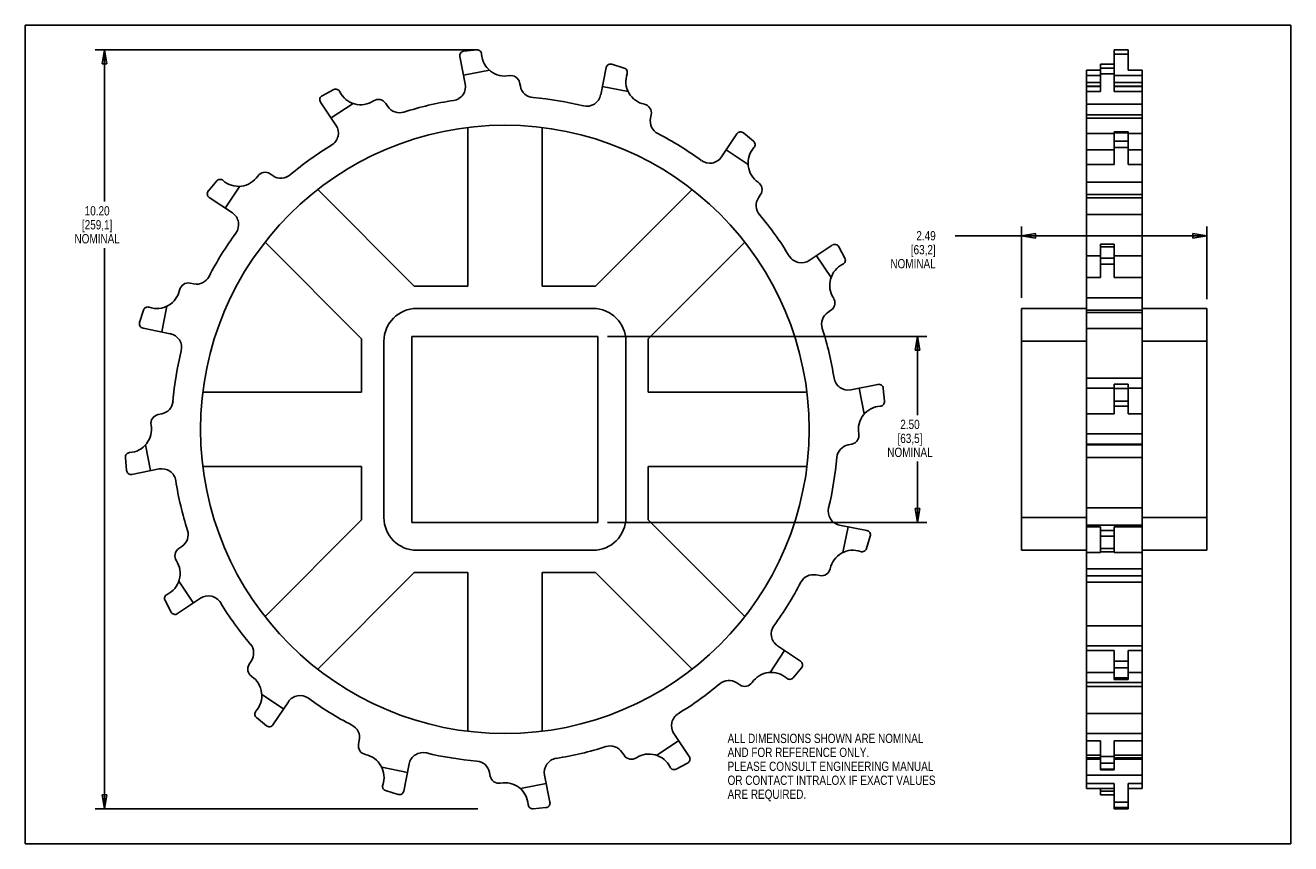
# Model space of a CAD drawing. Header units: inches. Extents: x 0 to 17, y 0 to 11.
import ezdxf

# ---------------------------------------------------------------- set-up
doc = ezdxf.new("R2010")
doc.units = ezdxf.units.IN
doc.header["$LTSCALE"] = 0.935
doc.header["$MEASUREMENT"] = 0
doc.layers.get('0').update_dxf_attribs({"linetype": 'CONTINUOUS'})
doc.layers.add('ALL_FEATURES', color=7, linetype='CONTINUOUS')
doc.styles.get("Standard").update_dxf_attribs({"font": 'txt', "width": 0.8})
doc.dimstyles.new('DIMSTYLE_1', dxfattribs={"dimtxt": 0.125, "dimasz": 0.1875, "dimexe": 0.18, "dimexo": 0.0625, "dimgap": 0.09, "dimtad": 0, "dimtih": 1, "dimtoh": 1, "dimzin": 4, "dimdsep": 46, "dimtxsty": 'STANDARD', "dimblk": 'CLOSED', "dimblk1": 'CLOSED', "dimblk2": 'CLOSED', "dimcen": 0.09, "dimadec": 0, "dimazin": 0, "dimtp": 0.01, "dimtm": 0.01, "dimtfac": 1, "dimtofl": 0, "dimtmove": 0, "dimatfit": 3, "dimldrblk": 'CLOSED', "dimfxl": 1, "dimtolj": 1, "dimtzin": 4, "dimarcsym": 0})

# ---------------------------------------------------------------- blocks, each defined once
blk = doc.blocks.new('_CLOSED')
at = {"color": 0, "linetype": 'BYBLOCK'}
for p, q in [((0, 0), (-1, 0.167)), ((-1, 0.167), (-1, -0.167)), ((-1, -0.167), (0, 0)), ((-1, 0), (0, 0))]:
    blk.add_line(p, q, dxfattribs=at)
blk = doc.blocks.new('*D0')
at = {"color": 3, "linetype": 'CONTINUOUS'}
for p, q in [((14.63, 8.172), (12.493, 8.172)), ((13.385, 7.339), (13.385, 8.297)), ((13.385, 8.172), (14.63, 8.172)), ((15.875, 8.172), (14.63, 8.172)), ((15.875, 7.32), (15.875, 8.297))]:
    blk.add_line(p, q, dxfattribs=at)
at = {"color": 3, "linetype": 'CONTINUOUS', "xscale": 0.1875, "yscale": 0.1875, "zscale": 0.1875, "rotation": 180}
blk.add_blockref('_CLOSED', (13.385, 8.172), dxfattribs=at)
at = {"color": 3, "linetype": 'CONTINUOUS', "xscale": 0.1875, "yscale": 0.1875, "zscale": 0.1875}
blk.add_blockref('_CLOSED', (15.875, 8.172), dxfattribs=at)
at = {"color": 3, "linetype": 'CONTINUOUS', "insert": (12.231, 8.234), "char_height": 0.125, "width": 0.7, "attachment_point": 3, "line_spacing_factor": 0.9}
blk.add_mtext('2.49\\P[63,2]\\PNOMINAL', dxfattribs=at)
blk = doc.blocks.new('*D1')
at = {"color": 3, "linetype": 'CONTINUOUS'}
for p, q in [((7.822, 6.819), (12.11, 6.819)), ((11.985, 6.819), (11.985, 5.761)), ((11.985, 4.319), (11.985, 5.136)), ((7.822, 4.319), (12.11, 4.319))]:
    blk.add_line(p, q, dxfattribs=at)
at = {"color": 3, "linetype": 'CONTINUOUS', "xscale": 0.1875, "yscale": 0.1875, "zscale": 0.1875}
for p, rotation in [((11.985, 6.819), 90), ((11.985, 4.319), 270)]:
    blk.add_blockref('_CLOSED', p, dxfattribs=dict(at, rotation=rotation))
at = {"color": 3, "linetype": 'CONTINUOUS', "insert": (11.885, 5.698), "char_height": 0.125, "width": 0.7, "attachment_point": 2, "line_spacing_factor": 0.9}
blk.add_mtext('2.50\\P[63,5]\\PNOMINAL', dxfattribs=at)
blk = doc.blocks.new('*D2')
at = {"color": 3, "linetype": 'CONTINUOUS'}
for p, q in [((6.078, 10.668), (0.94, 10.668)), ((1.065, 10.668), (1.065, 8.631)), ((1.065, 0.469), (1.065, 8.006)), ((6.078, 0.469), (0.94, 0.469))]:
    blk.add_line(p, q, dxfattribs=at)
at = {"color": 3, "linetype": 'CONTINUOUS', "xscale": 0.1875, "yscale": 0.1875, "zscale": 0.1875}
for p, rotation in [((1.065, 10.668), 90), ((1.065, 0.469), 270)]:
    blk.add_blockref('_CLOSED', p, dxfattribs=dict(at, rotation=rotation))
at = {"color": 3, "linetype": 'CONTINUOUS', "insert": (0.965, 8.569), "char_height": 0.125, "width": 0.7, "attachment_point": 2, "line_spacing_factor": 0.9}
blk.add_mtext('10.20\\P[259,1]\\PNOMINAL', dxfattribs=at)

msp = doc.modelspace()

# ---------------------------------------------------------------- linework, layer by layer
at = {"color": 7, "linetype": 'CONTINUOUS'}
for p, q in [((0, 0), (0, 11)), ((0, 11), (17, 11)), ((17, 0), (17, 11)), ((5.839, 10.581), (5.911, 10.215)), ((6.066, 10.668), (5.892, 10.652)), ((14.63, 10.11), (14.63, 10.669)), ((14.63, 10.669), (14.817, 10.669)), ((14.63, 10.612), (14.817, 10.612)), ((14.817, 10.669), (14.817, 10.398)), ((5.889, 10.329), (6.235, 10.398)), ((7.73, 10.065), (7.803, 10.431)), ((8.046, 10.425), (7.879, 10.476)), ((14.255, 0.74), (14.255, 10.398)), ((14.443, 10.398), (14.255, 10.398)), ((14.443, 10.11), (14.443, 10.479)), ((14.443, 10.479), (14.63, 10.479)), ((14.63, 10.476), (14.443, 10.476)), ((14.63, 10.425), (14.443, 10.425)), ((15.005, 10.398), (14.817, 10.398)), ((15.005, 0.74), (15.005, 10.398)), ((6.651, 10.18), (6.641, 10.229)), ((14.255, 10.325), (14.443, 10.325)), ((14.255, 10.229), (14.443, 10.229)), ((14.63, 10.348), (14.443, 10.348)), ((14.63, 10.325), (15.005, 10.325)), ((14.63, 10.229), (15.005, 10.229)), ((4.143, 10.136), (3.989, 10.054)), ((7.752, 10.179), (8.098, 10.11)), ((14.443, 10.18), (14.255, 10.18)), ((14.255, 10.179), (14.443, 10.179)), ((14.255, 10.11), (14.443, 10.11)), ((15.005, 10.18), (14.63, 10.18)), ((15.005, 10.179), (14.63, 10.179)), ((14.63, 10.11), (15.005, 10.11)), ((4.174, 9.658), (3.967, 9.968)), ((4.109, 9.754), (4.403, 9.95)), ((4.87, 9.908), (4.843, 9.95)), ((15.005, 9.939), (14.255, 9.939)), ((8.4, 9.75), (8.409, 9.798)), ((15.005, 9.798), (14.255, 9.798)), ((14.255, 9.75), (15.005, 9.75)), ((5.943, 9.626), (5.943, 7.494)), ((6.943, 7.494), (6.943, 9.626)), ((9.56, 9.541), (9.352, 9.231)), ((9.782, 9.442), (9.648, 9.553)), ((14.255, 9.544), (14.63, 9.544)), ((14.63, 9.131), (14.63, 9.567)), ((14.63, 9.567), (14.817, 9.567)), ((14.63, 9.553), (14.817, 9.553)), ((14.817, 9.131), (14.817, 9.567)), ((14.817, 9.544), (15.005, 9.544)), ((14.63, 9.442), (14.817, 9.442)), ((14.63, 9.356), (14.817, 9.356)), ((9.417, 9.327), (9.71, 9.131)), ((14.255, 9.327), (14.63, 9.327)), ((15.005, 9.327), (14.817, 9.327)), ((14.63, 9.131), (14.255, 9.131)), ((15.005, 9.131), (14.817, 9.131)), ((2.571, 8.908), (2.459, 8.773)), ((3.33, 8.976), (3.288, 9.004)), ((14.255, 8.89), (15.005, 8.89)), ((2.472, 8.685), (2.782, 8.478)), ((2.686, 8.542), (2.882, 8.836)), ((5.226, 7.494), (3.928, 8.791)), ((8.959, 8.791), (7.661, 7.494)), ((9.851, 8.683), (9.878, 8.724)), ((14.255, 8.724), (15.005, 8.724)), ((15.005, 8.683), (14.255, 8.683)), ((15.005, 8.455), (14.255, 8.455)), ((3.221, 8.084), (4.518, 6.787)), ((8.368, 6.787), (9.666, 8.084)), ((10.532, 7.839), (10.842, 8.046)), ((11.01, 7.869), (10.929, 8.024)), ((14.443, 7.61), (14.443, 8.056)), ((14.443, 8.056), (14.63, 8.056)), ((14.63, 8.024), (14.443, 8.024)), ((14.63, 7.61), (14.63, 8.056)), ((10.629, 7.903), (10.825, 7.61)), ((14.255, 7.903), (14.443, 7.903)), ((14.63, 7.869), (14.443, 7.869)), ((15.005, 7.903), (14.63, 7.903)), ((14.63, 7.788), (14.443, 7.788)), ((2.263, 7.525), (2.214, 7.535)), ((5.943, 7.494), (5.226, 7.494)), ((7.661, 7.494), (6.943, 7.494)), ((14.255, 7.61), (14.443, 7.61)), ((14.63, 7.61), (15.005, 7.61)), ((15.005, 7.335), (14.255, 7.335)), ((1.588, 7.171), (1.536, 7.005)), ((1.834, 6.878), (1.903, 7.224)), ((7.628, 7.194), (5.258, 7.194)), ((10.783, 7.142), (10.824, 7.169)), ((13.385, 3.944), (13.385, 7.194)), ((13.385, 7.194), (14.255, 7.194)), ((15.005, 7.169), (14.255, 7.169)), ((14.255, 7.142), (15.005, 7.142)), ((15.005, 7.194), (15.875, 7.194)), ((15.875, 3.944), (15.875, 7.194)), ((1.947, 6.855), (1.582, 6.928)), ((14.255, 6.926), (15.005, 6.926)), ((4.518, 6.787), (4.518, 6.069)), ((4.818, 6.754), (4.818, 4.384)), ((8.068, 4.384), (8.068, 6.754)), ((8.368, 6.069), (8.368, 6.787)), ((13.385, 6.754), (14.255, 6.754)), ((15.005, 6.754), (15.875, 6.754)), ((11.455, 6.174), (11.09, 6.101)), ((11.203, 6.124), (11.272, 5.778)), ((11.543, 5.947), (11.527, 6.12)), ((14.255, 6.258), (15.005, 6.258)), ((14.255, 6.124), (14.63, 6.124)), ((14.63, 5.778), (14.63, 6.175)), ((14.63, 6.175), (14.817, 6.175)), ((14.63, 6.12), (14.817, 6.12)), ((14.817, 5.778), (14.817, 6.175)), ((15.005, 6.124), (14.817, 6.124)), ((4.518, 6.069), (2.386, 6.069)), ((10.5, 6.069), (8.368, 6.069)), ((14.63, 5.947), (14.817, 5.947)), ((14.63, 5.881), (14.817, 5.881)), ((1.832, 5.776), (1.784, 5.767)), ((14.63, 5.778), (14.255, 5.778)), ((15.005, 5.778), (14.817, 5.778)), ((14.255, 5.511), (15.005, 5.511)), ((1.684, 5.014), (1.615, 5.36)), ((11.054, 5.362), (11.103, 5.371)), ((14.255, 5.371), (15.005, 5.371)), ((15.005, 5.362), (14.255, 5.362)), ((1.344, 5.191), (1.36, 5.017)), ((15.005, 5.191), (14.255, 5.191)), ((1.432, 4.964), (1.797, 5.037)), ((2.386, 5.069), (4.518, 5.069)), ((4.518, 5.069), (4.518, 4.351)), ((8.368, 5.069), (10.5, 5.069)), ((8.368, 4.351), (8.368, 5.069)), ((15.005, 4.514), (14.255, 4.514)), ((4.518, 4.351), (3.221, 3.054)), ((9.666, 3.054), (8.368, 4.351)), ((10.94, 4.283), (11.305, 4.21)), ((11.053, 4.26), (10.984, 3.914)), ((13.385, 4.384), (14.255, 4.384)), ((15.005, 4.283), (14.255, 4.283)), ((14.255, 4.26), (14.443, 4.26)), ((14.443, 3.914), (14.443, 4.26)), ((15.005, 4.26), (14.63, 4.26)), ((14.63, 3.914), (14.63, 4.26)), ((15.005, 4.384), (15.875, 4.384)), ((11.299, 3.967), (11.351, 4.133)), ((14.63, 4.21), (14.443, 4.21)), ((14.63, 4.133), (14.443, 4.133)), ((2.104, 3.996), (2.063, 3.968)), ((5.258, 3.944), (7.628, 3.944)), ((13.385, 3.944), (14.255, 3.944)), ((14.255, 3.914), (14.443, 3.914)), ((14.63, 3.967), (14.443, 3.967)), ((14.443, 3.924), (14.63, 3.924)), ((14.63, 3.914), (15.005, 3.914)), ((15.005, 3.944), (15.875, 3.944)), ((3.928, 2.347), (5.226, 3.644)), ((5.226, 3.644), (5.943, 3.644)), ((5.943, 3.644), (5.943, 1.512)), ((6.943, 3.644), (7.661, 3.644)), ((6.943, 1.512), (6.943, 3.644)), ((7.661, 3.644), (8.959, 2.347)), ((10.624, 3.613), (10.673, 3.603)), ((15.005, 3.696), (14.255, 3.696)), ((14.255, 3.601), (15.005, 3.601)), ((2.258, 3.235), (2.062, 3.528)), ((14.255, 3.514), (15.005, 3.514)), ((1.877, 3.268), (1.958, 3.114)), ((2.045, 3.092), (2.355, 3.299)), ((14.255, 2.93), (15.005, 2.93)), ((10.201, 2.596), (10.005, 2.302)), ((10.415, 2.453), (10.105, 2.66)), ((14.255, 2.66), (15.005, 2.66)), ((14.255, 2.596), (14.63, 2.596)), ((14.63, 2.209), (14.63, 2.596)), ((15.005, 2.596), (14.817, 2.596)), ((14.817, 2.209), (14.817, 2.596)), ((3.036, 2.455), (3.009, 2.414)), ((14.63, 2.453), (14.817, 2.453)), ((10.316, 2.23), (10.428, 2.364)), ((14.63, 2.302), (14.255, 2.302)), ((14.63, 2.364), (14.817, 2.364)), ((14.63, 2.23), (14.817, 2.23)), ((15.005, 2.302), (14.817, 2.302)), ((9.557, 2.162), (9.599, 2.134)), ((14.255, 2.166), (15.005, 2.166)), ((14.255, 2.114), (15.005, 2.114)), ((14.63, 2.209), (14.817, 2.209)), ((3.47, 1.811), (3.177, 2.007)), ((3.327, 1.597), (3.534, 1.907)), ((15.005, 1.748), (14.255, 1.748)), ((3.105, 1.696), (3.239, 1.584)), ((4.487, 1.388), (4.478, 1.34)), ((8.777, 1.384), (8.484, 1.188)), ((8.713, 1.48), (8.92, 1.17)), ((15.005, 1.48), (14.255, 1.48)), ((14.255, 1.384), (14.443, 1.384)), ((14.443, 0.995), (14.443, 1.384)), ((15.005, 1.384), (14.63, 1.384)), ((14.63, 0.995), (14.63, 1.384)), ((8.016, 1.23), (8.044, 1.188)), ((5.134, 0.959), (4.789, 1.028)), ((5.084, 0.707), (5.157, 1.073)), ((8.744, 1.002), (8.898, 1.084)), ((14.255, 1.188), (14.443, 1.188)), ((14.443, 1.155), (14.255, 1.155)), ((14.255, 1.135), (14.443, 1.135)), ((14.63, 1.17), (14.443, 1.17)), ((14.63, 1.084), (14.443, 1.084)), ((14.63, 1.188), (15.005, 1.188)), ((15.005, 1.155), (14.63, 1.155)), ((14.63, 1.135), (15.005, 1.135)), ((6.236, 0.958), (6.246, 0.909)), ((7.048, 0.557), (6.976, 0.923)), ((14.255, 0.923), (15.005, 0.923)), ((14.63, 1.002), (14.443, 1.002)), ((14.443, 0.995), (14.63, 0.995)), ((4.841, 0.713), (5.008, 0.661)), ((6.998, 0.809), (6.652, 0.74)), ((14.255, 0.809), (14.63, 0.809)), ((14.63, 0.74), (14.255, 0.74)), ((14.443, 0.74), (14.443, 0.659)), ((14.63, 0.707), (14.443, 0.707)), ((14.63, 0.469), (14.63, 0.809)), ((15.005, 0.809), (14.817, 0.809)), ((14.817, 0.469), (14.817, 0.809)), ((15.005, 0.74), (14.817, 0.74)), ((14.443, 0.659), (14.63, 0.659)), ((14.63, 0.557), (14.817, 0.557)), ((6.821, 0.47), (6.995, 0.486)), ((14.63, 0.486), (14.817, 0.486)), ((14.63, 0.47), (14.817, 0.47)), ((14.63, 0.469), (14.817, 0.469)), ((0, 0), (17, 0))]:
    msp.add_line(p, q, dxfattribs=at)
msp.add_circle((6.443, 5.569), 4.088, dxfattribs=at)
for centre, radius, start, end in [((5.897, 10.593), 0.06, 95.25, 191.25), ((6.071, 10.609), 0.06, 3.4064, 95.25), ((6.443, 10.631), 0.313, 183.4064, 280.6495), ((7.861, 10.419), 0.06, 72.75, 168.75), ((8.028, 10.367), 0.06, 340.9064, 72.75), ((5.725, 10.178), 0.19, 278.8603, 11.25), ((6.523, 10.205), 0.12, 11.25, 100.6495), ((8.381, 10.245), 0.313, 160.9064, 258.1495), ((4.017, 10.001), 0.06, 117.75, 213.75), ((4.171, 10.082), 0.06, 25.9064, 117.75), ((4.506, 10.245), 0.313, 205.9064, 303.1495), ((6.837, 10.217), 0.19, 191.25, 265.1583), ((7.543, 10.102), 0.19, 256.3603, 348.75), ((4.743, 9.883), 0.12, 33.75, 123.1495), ((5.028, 10.014), 0.19, 213.75, 287.6582), ((6.443, 5.569), 4.475, 98.8603, 107.6582), ((6.443, 5.569), 4.475, 76.3603, 85.1582), ((8.292, 9.822), 0.12, 348.75, 78.1495), ((8.586, 9.713), 0.19, 168.75, 242.6582), ((4.016, 9.552), 0.19, 301.3603, 33.75), ((6.443, 5.569), 4.475, 53.8603, 62.6582), ((9.61, 9.507), 0.06, 50.25, 146.25), ((6.443, 5.569), 4.475, 121.3603, 130.1582), ((10.023, 9.148), 0.313, 138.4064, 235.6495), ((9.744, 9.396), 0.06, 318.4064, 50.25), ((9.195, 9.336), 0.19, 233.8603, 326.25), ((3.222, 8.904), 0.12, 56.25, 145.6495), ((2.617, 8.869), 0.06, 48.4064, 140.25), ((2.864, 9.148), 0.313, 228.4064, 325.6495), ((3.435, 9.134), 0.19, 236.25, 310.1583), ((9.778, 8.791), 0.12, 326.25, 55.6495), ((2.505, 8.735), 0.06, 140.25, 236.25), ((10.009, 8.577), 0.19, 146.25, 220.1583), ((2.676, 8.32), 0.19, 323.8603, 56.25), ((6.443, 5.569), 4.475, 31.3603, 40.1582), ((6.443, 5.569), 4.475, 143.8603, 152.6582), ((10.876, 7.996), 0.06, 27.75, 123.75), ((10.427, 7.997), 0.19, 211.3603, 303.75), ((10.957, 7.842), 0.06, 295.9064, 27.75), ((11.12, 7.506), 0.313, 115.9064, 213.1495), ((2.191, 7.417), 0.12, 78.75, 168.1495), ((2.3, 7.711), 0.19, 258.75, 332.6582), ((1.767, 7.506), 0.313, 250.9064, 348.1495), ((10.757, 7.269), 0.12, 303.75, 33.1495), ((1.645, 7.154), 0.06, 70.9064, 162.75), ((5.258, 6.754), 0.44, 90, 180), ((7.628, 6.754), 0.44, 0, 90), ((10.888, 6.984), 0.19, 123.75, 197.6582), ((1.593, 6.987), 0.06, 162.75, 258.75), ((1.91, 6.669), 0.19, 346.3603, 78.75), ((6.443, 5.569), 4.475, 8.8603, 17.6582), ((6.443, 5.569), 4.475, 166.3603, 175.1582), ((11.053, 6.287), 0.19, 188.8603, 281.25), ((11.467, 6.115), 0.06, 5.25, 101.25), ((1.795, 5.963), 0.19, 281.25, 355.1583), ((11.505, 5.569), 0.313, 93.4064, 190.6495), ((11.483, 5.941), 0.06, 273.4064, 5.25), ((1.382, 5.569), 0.313, 273.4064, 10.6495), ((1.807, 5.649), 0.12, 101.25, 190.6495), ((11.08, 5.489), 0.12, 281.25, 10.6495), ((11.092, 5.175), 0.19, 101.25, 175.1583), ((1.404, 5.197), 0.06, 93.4064, 185.25), ((6.443, 5.569), 4.475, 346.3603, 355.1582), ((1.42, 5.023), 0.06, 185.25, 281.25), ((1.834, 4.85), 0.19, 8.8603, 101.25), ((6.443, 5.569), 4.475, 188.8603, 197.6582), ((10.977, 4.469), 0.19, 166.3603, 258.75), ((5.258, 4.384), 0.44, 180, 270), ((7.628, 4.384), 0.44, 270, 360), ((1.998, 4.154), 0.19, 303.75, 17.6582), ((11.294, 4.151), 0.06, 342.75, 78.75), ((2.13, 3.869), 0.12, 123.75, 213.1495), ((11.12, 3.632), 0.313, 70.9064, 168.1495), ((11.242, 3.984), 0.06, 250.9064, 342.75), ((1.767, 3.632), 0.313, 295.9064, 33.1495), ((10.587, 3.426), 0.19, 78.75, 152.6582), ((10.696, 3.721), 0.12, 258.75, 348.1495), ((6.443, 5.569), 4.475, 323.8603, 332.6582), ((1.93, 3.296), 0.06, 115.9064, 207.75), ((2.46, 3.141), 0.19, 31.3603, 123.75), ((6.443, 5.569), 4.475, 211.3603, 220.1582), ((2.011, 3.142), 0.06, 207.75, 303.75), ((10.211, 2.818), 0.19, 143.8603, 236.25), ((2.878, 2.561), 0.19, 326.25, 40.1583), ((3.109, 2.347), 0.12, 146.25, 235.6495), ((10.382, 2.403), 0.06, 320.25, 56.25), ((2.864, 1.99), 0.313, 318.4064, 55.6495), ((10.023, 1.99), 0.313, 48.4064, 145.6495), ((10.27, 2.269), 0.06, 228.4064, 320.25), ((6.443, 5.569), 4.475, 301.3603, 310.1582), ((9.452, 2.004), 0.19, 56.25, 130.1583), ((9.665, 2.234), 0.12, 236.25, 325.6495), ((3.692, 1.802), 0.19, 53.8603, 146.25), ((6.443, 5.569), 4.475, 233.8603, 242.6582), ((3.143, 1.742), 0.06, 138.4064, 230.25), ((8.871, 1.586), 0.19, 121.3603, 213.75), ((3.277, 1.631), 0.06, 230.25, 326.25), ((4.301, 1.425), 0.19, 348.75, 62.6582), ((4.595, 1.316), 0.12, 168.75, 258.1495), ((4.506, 0.892), 0.313, 340.9064, 78.1495), ((5.343, 1.036), 0.19, 76.3603, 168.75), ((6.443, 5.569), 4.475, 256.3603, 265.1582), ((6.443, 5.569), 4.475, 278.8603, 287.6582), ((7.858, 1.124), 0.19, 33.75, 107.6582), ((8.381, 0.892), 0.313, 25.9064, 123.1495), ((6.05, 0.921), 0.19, 11.25, 85.1583), ((7.162, 0.96), 0.19, 98.8603, 191.25), ((8.144, 1.255), 0.12, 213.75, 303.1495), ((8.716, 1.055), 0.06, 205.9064, 297.75), ((8.87, 1.137), 0.06, 297.75, 33.75), ((6.363, 0.933), 0.12, 191.25, 280.6495), ((4.859, 0.77), 0.06, 160.9064, 252.75), ((5.025, 0.719), 0.06, 252.75, 348.75), ((6.443, 0.507), 0.313, 3.4064, 100.6495), ((6.816, 0.529), 0.06, 183.4064, 275.25), ((6.99, 0.545), 0.06, 275.25, 11.25)]:
    msp.add_arc(centre, radius, start, end, dxfattribs=at)
at = {"layer": 'ALL_FEATURES', "color": 7, "linetype": 'CONTINUOUS'}
for p, q in [((5.193, 6.819), (5.193, 4.319)), ((7.693, 6.819), (5.193, 6.819)), ((7.693, 4.319), (7.693, 6.819)), ((5.193, 4.319), (7.693, 4.319))]:
    msp.add_line(p, q, dxfattribs=at)

# ---------------------------------------------------------------- texts
at = {"color": 3, "linetype": 'CONTINUOUS', "insert": (9.435, 1.478), "char_height": 0.125, "width": 3.5, "attachment_point": 1, "line_spacing_factor": 0.9}
msp.add_mtext('ALL DIMENSIONS SHOWN ARE NOMINAL\\PAND FOR REFERENCE ONLY.\\PPLEASE CONSULT ENGINEERING MANUAL\\POR CONTACT INTRALOX IF EXACT VALUES\\PARE REQUIRED. ', dxfattribs=at)

# ---------------------------------------------------------------- dimensions: what is measured, and where the dimension line sits
at = {"color": 3, "linetype": 'CONTINUOUS'}
for base, p1, p2, angle, picture, middle in [((1.065, 10.668), (6.078, 0.469), (6.078, 10.668), 90, '*D2', (0.865, 8.319)), ((11.985, 4.319), (7.822, 6.819), (7.822, 4.319), 270, '*D1', (11.76, 5.448))]:
    dim = msp.add_linear_dim(base=base, p1=p1, p2=p2, angle=angle, text='<>\\PNOMINAL', dimstyle='DIMSTYLE_1', dxfattribs=at)
    dim.commit()
    dim.dimension.update_dxf_attribs({"geometry": picture, "text_midpoint": middle, "dimtype": 160})
dim = msp.add_linear_dim(base=(15.875, 8.172), p1=(13.385, 7.339), p2=(15.875, 7.32), text='<>\\PNOMINAL', dimstyle='DIMSTYLE_1', dxfattribs=at)
dim.commit()
dim.dimension.update_dxf_attribs({"geometry": '*D0', "text_midpoint": (11.681, 7.984), "dimtype": 160})

doc.saveas('drawing.dxf')
